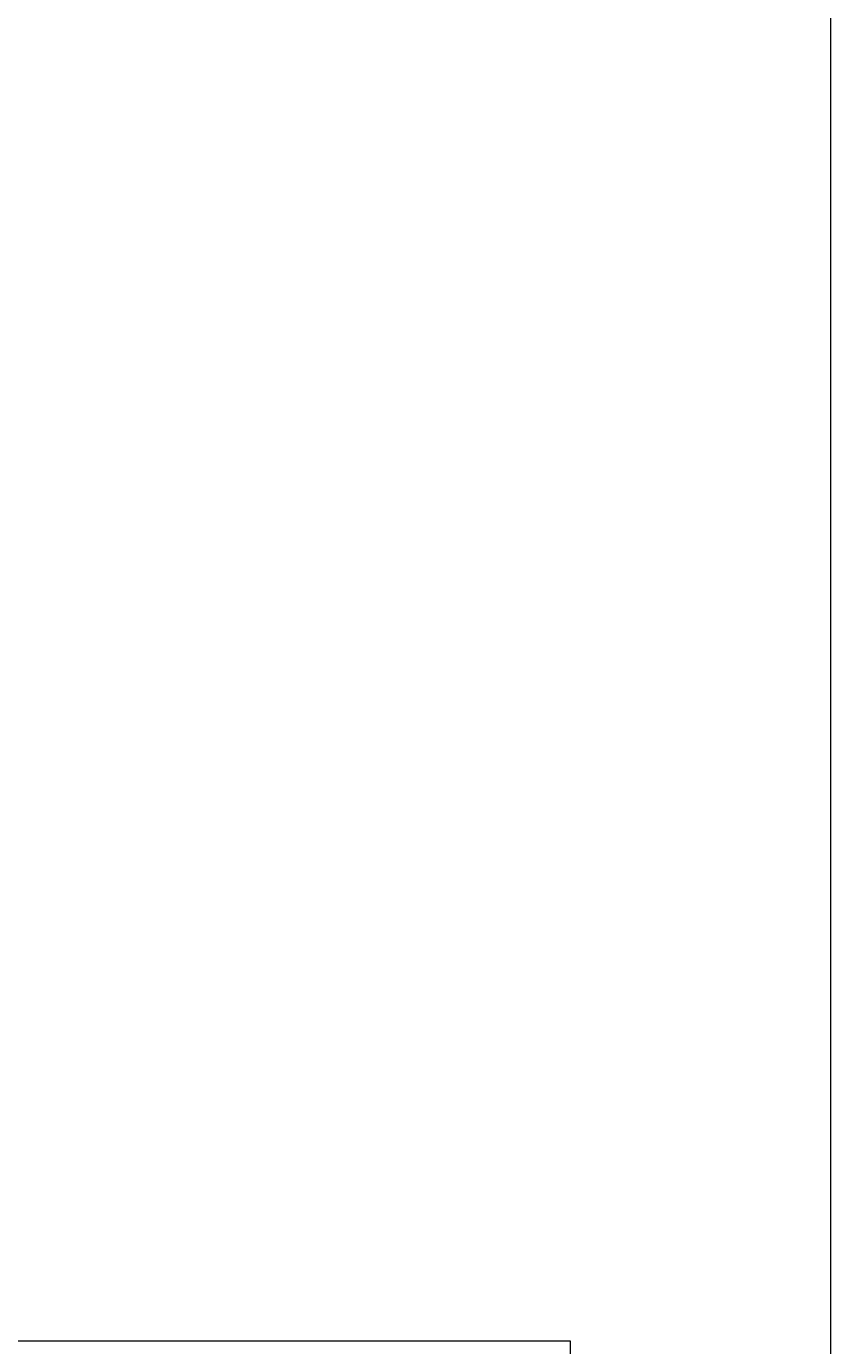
# Model space of a CAD drawing. Header units: millimetres. Extents: x -81893328 to 44149, y -26843406 to 95443303.
# Tile 49 of 100: x 35080 to 44149, y -15110 to -218. Entities that reach past the tile are written whole.
import ezdxf

# ---------------------------------------------------------------- set-up
doc = ezdxf.new("R2010")
doc.units = ezdxf.units.MM
doc.layers.add('aRMZ - tabelka i ramka', color=63, linetype='Continuous', lineweight=13)
doc.layers.add('aRMZ - wymiarowanie', color=4, linetype='Continuous', lineweight=13)
doc.styles.get("Standard").update_dxf_attribs({"font": 'arial.ttf'})

msp = doc.modelspace()

# ---------------------------------------------------------------- linework, layer by layer
at = {"layer": 'aRMZ - tabelka i ramka', "color": 7, "true_color": 0xffffff}
msp.add_lwpolyline([(26511.7575, -15055.1776), (41211.7575, -15055.1776), (41211.7575, -25450.1776), (26511.7575, -25450.1776)], close=True, dxfattribs=at)
at = {"layer": 'aRMZ - wymiarowanie', "color": 1, "ltscale": 2}
msp.add_lwpolyline([(19985.9645, 13281.4466), (44149.4888, 13281.4466), (44149.4888, -50421.9977), (19985.9645, -50421.9977)], close=True, dxfattribs=at)

# ---------------------------------------------------------------- texts
at = {"layer": 'aRMZ - wymiarowanie', "color": 1, "ltscale": 2, "char_height": 2.822222}
for s, insert, width, attachment_point in [('{\\fISOCPEUR|b0|i0|c0;', (35323.8689, -7510.1983), 14.818889, 5), ('{\\fISOCPEUR|b0|i0|c0;', (35323.8689, -7516.9613), 14.818889, 5), ('{\\fISOCPEUR|b0|i0|c0;', (35323.8689, -7523.7242), 14.818889, 5), ('{\\fISOCPEUR|b0|i0|c0;', (35323.8689, -7530.4872), 14.818889, 5), ('{\\fISOCPEUR|b0|i0|c0;', (35323.8689, -7537.2502), 14.818889, 5), ('{\\fISOCPEUR|b0|i0|c0;', (35323.8689, -7544.0131), 14.818889, 5), ('{\\fISOCPEUR|b0|i0|c0;', (35323.8689, -7550.7761), 14.818889, 5), ('{\\fISOCPEUR|b0|i0|c0;', (35323.8689, -7557.539), 14.818889, 5), ('{\\fISOCPEUR|b0|i0|c0;', (35323.8689, -7564.302), 14.818889, 5), ('{\\fISOCPEUR|b0|i0|c0;', (35323.8689, -7571.065), 14.818889, 5), ('{\\fISOCPEUR|b0|i0|c0;', (35323.8689, -7577.8279), 14.818889, 5), ('{\\fISOCPEUR|b0|i0|c0;', (35323.8689, -7584.5909), 14.818889, 5), ('{\\fISOCPEUR|b0|i0|c0;', (35323.8689, -7591.3539), 14.818889, 5), ('{\\fISOCPEUR|b0|i0|c0;', (35323.8689, -7598.1168), 14.818889, 5), ('{\\fISOCPEUR|b0|i0|c0;', (35323.8689, -7604.8798), 14.818889, 5), ('{\\fISOCPEUR|b0|i0|c0;', (35323.8689, -7611.6427), 14.818889, 5), ('{\\fISOCPEUR|b0|i0|c0;', (35323.8689, -7618.4057), 14.818889, 5), ('{\\fISOCPEUR|b0|i0|c0;', (35323.8689, -7625.1687), 14.818889, 5), ('{\\fISOCPEUR|b0|i0|c0;', (35323.8689, -7631.9316), 14.818889, 5), ('{\\fISOCPEUR|b0|i0|c0;', (35323.8689, -7638.6946), 14.818889, 5), ('{\\fISOCPEUR|b0|i0|c0;', (35323.8689, -7645.4576), 14.818889, 5), ('{\\fISOCPEUR|b0|i0|c0;', (35323.8689, -7652.2205), 14.818889, 5), ('{\\fISOCPEUR|b0|i0|c0;', (35323.8689, -7658.9835), 14.818889, 5), ('{\\fISOCPEUR|b0|i0|c0;', (35323.8689, -7665.7465), 14.818889, 5), ('{\\fISOCPEUR|b0|i0|c0;', (35323.8689, -7672.5094), 14.818889, 5), ('{\\fISOCPEUR|b0|i0|c0;', (35323.8689, -7679.2724), 14.818889, 5), ('{\\fISOCPEUR|b0|i0|c0;', (35323.8689, -7686.0353), 14.818889, 5), ('{\\fISOCPEUR|b0|i0|c0;', (35323.8689, -7692.7983), 14.818889, 5), ('{\\fISOCPEUR|b0|i0|c0;', (35323.8689, -7699.5613), 14.818889, 5), ('{\\fISOCPEUR|b0|i0|c0;', (35323.8689, -7706.3242), 14.818889, 5), ('{\\fISOCPEUR|b0|i0|c0;', (35323.8689, -7713.0872), 14.818889, 5), ('{\\fISOCPEUR|b0|i0|c0;', (35323.8689, -7719.8502), 14.818889, 5), ('{\\fISOCPEUR|b0|i0|c0;', (35323.8689, -7726.6131), 14.818889, 5), ('{\\fISOCPEUR|b0|i0|c0;', (35323.8689, -7733.3761), 14.818889, 5), ('{\\fISOCPEUR|b0|i0|c0;', (35323.8689, -7740.139), 14.818889, 5), ('{\\fISOCPEUR|b0|i0|c0;', (35288.5839, -7794.2427), 14.113333, 5), ('{\\fISOCPEUR|b0|i0|c0;', (35323.8689, -7746.902), 14.818889, 5), ('{\\fISOCPEUR|b0|i0|c0;', (35323.8689, -7753.665), 14.818889, 5), ('{\\fISOCPEUR|b0|i0|c0;', (35323.8689, -7760.4279), 14.818889, 5), ('{\\fISOCPEUR|b0|i0|c0;', (35323.8689, -7767.1909), 14.818889, 5), ('{\\fISOCPEUR|b0|i0|c0;', (35323.8689, -7773.9539), 14.818889, 5), ('{\\fISOCPEUR|b0|i0|c0;', (35323.8689, -7787.4798), 14.818889, 5), ('{\\fISOCPEUR|b0|i0|c0;', (35323.8689, -7794.2427), 14.818889, 5), ('{\\fISOCPEUR|b0|i0|c0;', (35323.8689, -7801.0057), 14.818889, 5), ('{\\fISOCPEUR|b0|i0|c0;', (35323.8689, -7807.7687), 14.818889, 5), ('{\\fISOCPEUR|b0|i0|c0;', (35323.8689, -7814.5316), 14.818889, 5), ('{\\fISOCPEUR|b0|i0|c0;', (35323.8689, -7821.2946), 14.818889, 5), ('{\\fISOCPEUR|b0|i0|c0;', (35323.8689, -7828.0576), 14.818889, 5), ('{\\fISOCPEUR|b0|i0|c0;', (35323.8689, -7834.8205), 14.818889, 5), ('{\\fISOCPEUR|b0|i0|c0;', (35323.8689, -7841.5835), 14.818889, 5), ('{\\fISOCPEUR|b0|i0|c0;', (35323.8689, -7848.3465), 14.818889, 5), ('{\\fISOCPEUR|b0|i0|c0;', (35323.8689, -7855.1094), 14.818889, 5), ('{\\fISOCPEUR|b0|i0|c0;', (35323.8689, -7861.8724), 14.818889, 5), ('{\\fISOCPEUR|b0|i0|c0;', (35323.8689, -7868.6353), 14.818889, 5), ('{\\fISOCPEUR|b0|i0|c0;', (35323.8689, -7888.9242), 14.818889, 5), ('{\\fISOCPEUR|b0|i0|c0;', (35344.5101, -7780.7168), 20.463333, 5), ('{\\fISOCPEUR|b0|i0|c0;', (35344.5101, -7875.3983), 20.463333, 5), ('{\\fISOCPEUR|b0|i0|c0;', (35344.5101, -7882.1613), 20.463333, 5), ('{\\fCalibri|b0|i0|c0;', (35247.3006, -7972.5257), 14.113333, 7), ('{\\fCalibri|b0|i0|c0;', (35264.4139, -7972.5257), 14.113333, 7), ('{\\fCalibri|b0|i0|c0;', (35281.5273, -7972.5257), 14.113333, 7), ('{\\fCalibri|b0|i0|c0;', (35298.6406, -7972.5257), 14.818889, 7), ('{\\fCalibri|b0|i0|c0;', (35316.4595, -7972.5257), 14.818889, 7), ('{\\fISOCPEUR|b0|i0|c0;', (35323.8689, -7895.6872), 14.818889, 5), ('{\\fISOCPEUR|b0|i0|c0;', (35323.8689, -7902.4502), 14.818889, 5), ('{\\fISOCPEUR|b0|i0|c0;', (35323.8689, -7909.2131), 14.818889, 5), ('{\\fISOCPEUR|b0|i0|c0;', (35323.8689, -7915.9761), 14.818889, 5), ('{\\fISOCPEUR|b0|i0|c0;', (35323.8689, -7922.739), 14.818889, 5), ('{\\fISOCPEUR|b0|i0|c0;', (35323.8689, -7929.502), 14.818889, 5), ('{\\fISOCPEUR|b0|i0|c0;', (35323.8689, -7936.265), 14.818889, 5), ('{\\fISOCPEUR|b0|i0|c0;', (35323.8689, -7943.0279), 14.818889, 5), ('{\\fISOCPEUR|b0|i0|c0;', (35323.8689, -8004.6877), 14.818889, 5), ('{\\fCalibri|b0|i0|c0;', (35334.2784, -7972.5257), 20.463333, 7)]:
    msp.add_mtext(s, dxfattribs=dict(at, insert=insert, width=width, attachment_point=attachment_point))

doc.saveas('drawing.dxf')
